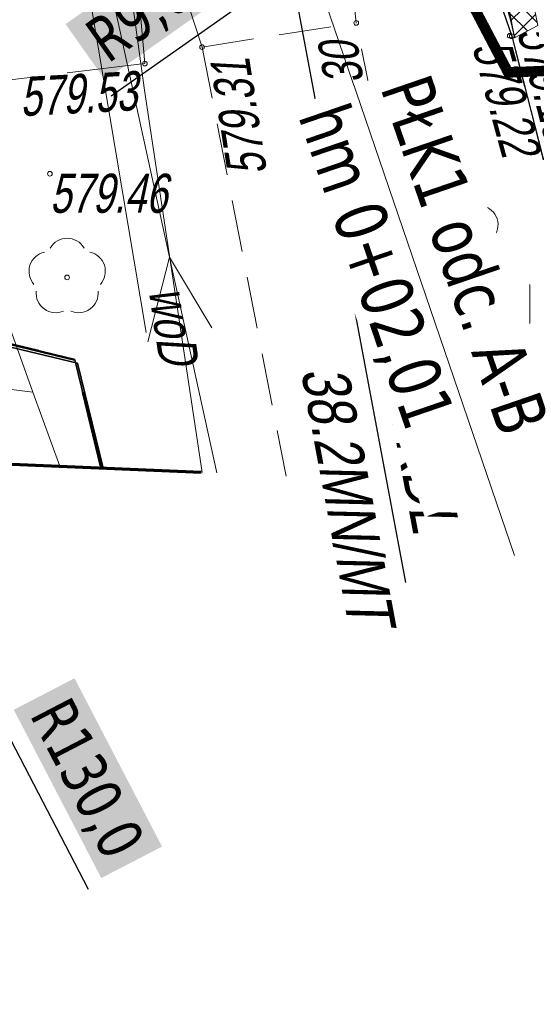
# Model space of a CAD drawing. Header units: metres. Extents: x 7403618 to 7449367, y 5479833 to 5516047.
# Tile 63 of 72: x 7449136 to 7449146, y 5479927 to 5479946. Entities that reach past the tile are written whole.
import ezdxf

# ---------------------------------------------------------------- set-up
doc = ezdxf.new("R2010")
doc.units = ezdxf.units.M
doc.header["$MEASUREMENT"] = 0
for name, pattern in [('0.5_0.5', [1, 0.5, -0.5]), ('1_OTKC', [1.5, 1, -0.5]), ('1_OTKJ', [2, 1.5, -0.5]), ('1_OTKK', [0]), ('1_OTKU', [2, 1.5, -0.5]), ('1_OTOO', [0]), ('1_OTZT', [1.5, 1, -0.5]), ('3_SUEP_A', [0]), ('3_SUWP', [0]), ('414-500', [1, 0.5, -0.5]), ('DASHDOT', [1, 0.5, -0.25, 0, -0.25]), ('DGN Style 3', [31.922568, 22.801834, -9.120734])]:
    doc.linetypes.add(name, pattern=pattern)
doc.layers.get('0').update_dxf_attribs({"linetype": 'CONTINUOUS', "lineweight": 9})
doc.layers.get('Defpoints').update_dxf_attribs({"linetype": 'CONTINUOUS'})
for name, color, linetype, lineweight in [('0_kraw_wysoki', 152, 'CONTINUOUS', 30), ('_MPZP_linie rozgraniczajace', 7, 'CONTINUOUS', 0), ('_MPZP_NLZ', 212, 'LINIAZAB', 15), ('_ZAKRES', 7, 'CONTINUOUS', 15), ('E_Dzialki', 114, 'CONTINUOUS', 35), ('kilometraż', 251, 'CONTINUOUS', 9), ('mdcp', 253, 'CONTINUOUS', 5), ('OSIE', 30, 'DASHDOT', 30), ('OTK_L_0', 7, '1_OTKJ', 18), ('OTK_L_1', 7, '1_OTKK', 25), ('OTK_L_2', 7, '1_OTKC', 18), ('OTK_L_4', 7, '1_OTKU', 18), ('OTO_L_0', 7, '1_OTOO', 35), ('OTR_T_0', 21, 'CONTINUOUS', 13), ('OTZ_L_3', 7, '1_OTZT', 13), ('OTZ_T_0', 3, 'CONTINUOUS', 18), ('SUEP_L_0', 1, '3_SUEP_A', 18), ('SUWP_E_T_0', 5, 'CONTINUOUS', 0), ('SUWP_L_0', 5, '3_SUWP', 18), ('wodociag_proj', 150, 'CONTINUOUS', 25), ('Wymiary', 5, 'CONTINUOUS', 13)]:
    doc.layers.add(name, color=color, linetype=linetype, lineweight=lineweight)
doc.layers.add('Zakres', color=7, linetype='414-500', true_color=0x3a9db6)
doc.styles.get("Standard").update_dxf_attribs({"font": 'verdana.ttf', "width": 0.75})
doc.styles.add('Style-WORKING_1250 I 0.20944', font='WORKING_1250.shx', dxfattribs={"oblique": 12})
doc.linetypes.add('LINIAZAB', pattern='A,0,-0.248511,[1,linia rozgraniczajaca.shx,S=0.1,R=305.396677,X=0,Y=-0.000911],-0.350123', length=0.598634)
doc.dimstyles.new('RZUT', dxfattribs={"dimscale": 0.35, "dimtxt": 2.5, "dimasz": 2.5, "dimexe": 1.25, "dimexo": 0.625, "dimgap": 1, "dimtad": 1, "dimzin": 1, "dimtxsty": 'Standard', "dimblk": 'OBLIQUE', "dimcen": 2.5, "dimadec": 0, "dimazin": 0, "dimtfac": 1, "dimtmove": 0, "dimatfit": 3, "dimfxl": 1, "dimtfill": 2, "dimtfillclr": 256, "dimarcsym": 0})

# ---------------------------------------------------------------- blocks, each defined once
blk = doc.blocks.new('1_OTRS_1')
at = {"layer": 'OTR_T_0', "color": 7, "linetype": 'Continuous', "lineweight": 13}
blk.add_circle((0, 0), 0.45, dxfattribs=at)
blk = doc.blocks.new('1_OTZT_1')
at = {"layer": 'OTZ_L_3', "color": 7, "linetype": 'Continuous', "lineweight": 13}
for p, q in [((-2.625, -3.75), (-2.625, 3.75)), ((2.625, -3.75), (2.625, 3.75))]:
    blk.add_line(p, q, dxfattribs=at)
blk = doc.blocks.new('1_OTZL_1')
at = {"layer": 'OTZ_T_0', "linetype": 'Continuous', "lineweight": 13}
blk.add_circle((0, 0), 0.45, dxfattribs=at)
for centre, start, end in [((0, 3.75), 30.1401, 149.8599), ((-3.57, 1.16), 102.1445, 221.86), ((3.57, 1.16), 318.14, 77.8555), ((-2.2, -3.03), 174.1482, 293.8542), ((2.2, -3.03), 246.1458, 5.8518)]:
    blk.add_arc(centre, 3.75, start, end, dxfattribs=at)
blk = doc.blocks.new('mpzp_Borek')
at = {"layer": '_MPZP_linie rozgraniczajace', "color": 212, "linetype": 'Continuous', "lineweight": 30, "flags": 128}
blk.add_lwpolyline([(6.367, -6.916), (3.566, 8.093), (-0.716, 24.663)], dxfattribs=at)
at = {"layer": '_MPZP_linie rozgraniczajace', "color": 212, "linetype": 'Continuous', "lineweight": 13, "style": 'Style-WORKING_1250 I 0.20944', "oblique": 12, "width": 0.8}
for s, p in [('38.2MN/MT', (4.355, -2.843)), ('17KDL', (5.976, -3.108))]:
    blk.add_text(s, height=0.9, rotation=280.5734, dxfattribs=at).set_placement(p)
blk = doc.blocks.new('MDCP_borek')
at = {"layer": '_MPZP_NLZ', "linetype": 'Continuous', "lineweight": 13}
blk.add_line((206.785, -44.008), (205.744, -37.815), dxfattribs=at)
blk.add_line((206.785, -44.008), (205.744, -37.815), dxfattribs=at)
at = {"layer": '_ZAKRES', "color": 252, "linetype": 'DGN Style 3', "lineweight": 70, "true_color": 0x939598, "flags": 128}
blk.add_lwpolyline([(73.433, -136.563), (71.483, -103.943), (131.243, -89.103), (161.713, -71.523), (203.903, -46.523), (221.873, -47.303), (229.483, -43.393), (228.313, -34.413), (223.823, -15.463), (217.183, -7.073), (198.823, -14.293), (190.623, -18.393), (160.933, -34.803), (120.693, -52.183), (88.473, -65.273), (55.073, -73.673), (49.413, -41.443), (42.773, -30.703), (8.393, -44.373), (34.173, -136.563), (52.733, -138.713), (73.433, -136.563)], close=True, dxfattribs=at)
blk.add_lwpolyline([(73.433, -136.563), (71.483, -103.943), (131.243, -89.103), (161.713, -71.523), (203.903, -46.523), (221.873, -47.303), (229.483, -43.393), (228.313, -34.413), (223.823, -15.463), (217.183, -7.073), (198.823, -14.293), (190.623, -18.393), (160.933, -34.803), (120.693, -52.183), (88.473, -65.273), (55.073, -73.673), (49.413, -41.443), (42.773, -30.703), (8.393, -44.373), (34.173, -136.563), (52.733, -138.713), (73.433, -136.563)], close=True, dxfattribs=at)
at = {"layer": 'E_Dzialki', "lineweight": 35}
for p, q in [((205.423, -44.533), (191.593, -41.223)), ((205.423, -44.533), (191.593, -41.223)), ((205.925, -46.611), (205.423, -44.533)), ((205.925, -46.611), (205.423, -44.533))]:
    blk.add_line(p, q, dxfattribs=at)
at = {"layer": 'OTK_L_0', "color": 252, "linetype": '1_OTKJ', "lineweight": 13, "true_color": 0x939598}
for p, q in [((213.579, -37.677), (213.797, -38.325)), ((213.579, -37.677), (213.797, -38.325)), ((213.797, -38.325), (214.683, -41.796)), ((213.797, -38.325), (214.683, -41.796))]:
    blk.add_line(p, q, dxfattribs=at)
at = {"layer": 'OTK_L_1', "color": 252, "linetype": 'Continuous', "true_color": 0x939598}
for p, q in [((213.579, -37.677), (213.797, -38.325)), ((213.579, -37.677), (213.797, -38.325)), ((213.797, -38.325), (214.683, -41.796)), ((213.797, -38.325), (214.683, -41.796))]:
    blk.add_line(p, q, dxfattribs=at)
at = {"layer": 'OTK_L_2', "color": 252, "linetype": '1_OTKC', "lineweight": 13, "true_color": 0x939598}
for p, q in [((210.816, -38.069), (210.235, -32.773)), ((210.816, -38.069), (210.235, -32.773)), ((207.607, -37.755), (207.859, -38.533)), ((207.607, -37.755), (207.859, -38.533)), ((207.859, -38.533), (210.816, -38.069)), ((207.859, -38.533), (210.816, -38.069)), ((212.587, -46.9), (210.816, -38.069)), ((212.587, -46.9), (210.816, -38.069)), ((207.859, -38.533), (209.472, -46.765)), ((207.859, -38.533), (209.472, -46.765))]:
    blk.add_line(p, q, dxfattribs=at)
at = {"layer": 'OTK_L_4', "color": 252, "linetype": '1_OTKU', "lineweight": 13, "true_color": 0x939598}
for p, q in [((206.673, -37.845), (206.765, -38.85)), ((206.673, -37.845), (206.765, -38.85)), ((206.765, -38.85), (203.715, -39.217)), ((206.765, -38.85), (203.715, -39.217))]:
    blk.add_line(p, q, dxfattribs=at)
at = {"layer": 'OTO_L_0', "color": 252, "true_color": 0x939598}
for p, q in [((205.472, -44.598), (198.746, -42.982)), ((205.472, -44.598), (198.746, -42.982)), ((205.965, -46.613), (205.472, -44.598)), ((205.965, -46.613), (205.472, -44.598))]:
    blk.add_line(p, q, dxfattribs=at)
at = {"layer": 'OTZ_L_3', "color": 252, "linetype": '1_OTZT', "lineweight": 13, "true_color": 0x939598}
for p, q in [((210.816, -38.069), (210.235, -32.773)), ((210.816, -38.069), (210.235, -32.773)), ((213.579, -37.677), (213.797, -38.325)), ((213.579, -37.677), (213.797, -38.325)), ((212.587, -46.9), (210.816, -38.069)), ((212.587, -46.9), (210.816, -38.069)), ((213.797, -38.325), (214.683, -41.796)), ((213.797, -38.325), (214.683, -41.796))]:
    blk.add_line(p, q, dxfattribs=at)
at = {"layer": 'SUEP_L_0', "linetype": 'Continuous', "lineweight": 13}
for p, q in [((207.235, -42.564), (205.267, -33.557)), ((207.235, -42.564), (205.267, -33.557)), ((206.822, -44.19), (207.235, -42.564)), ((206.822, -44.19), (207.235, -42.564)), ((208.14, -46.707), (207.235, -42.564)), ((207.235, -42.564), (208.044, -43.923)), ((208.14, -46.707), (207.235, -42.564)), ((207.235, -42.564), (208.044, -43.923))]:
    blk.add_line(p, q, dxfattribs=at)
at = {"layer": 'SUWP_L_0', "linetype": 'Continuous', "lineweight": 13}
for p, q in [((206.753, -39.363), (205.323, -28.753)), ((206.753, -39.363), (205.323, -28.753)), ((200.723, -34.253), (204.613, -45.153)), ((200.723, -34.253), (204.613, -45.153)), ((207.864, -46.695), (206.753, -39.363)), ((207.864, -46.695), (206.753, -39.363)), ((204.613, -45.153), (197.763, -44.343)), ((204.613, -45.153), (197.763, -44.343)), ((204.613, -45.153), (205.133, -46.577)), ((204.613, -45.153), (205.133, -46.577))]:
    blk.add_line(p, q, dxfattribs=at)
blk.add_blockref('mpzp_Borek', (205.397, -41.892))
blk.add_blockref('mpzp_Borek', (205.397, -41.892))
at = {"layer": 'OTR_T_0', "color": 252, "linetype": 'Continuous', "lineweight": 13, "true_color": 0x939598, "xscale": 0.1, "yscale": 0.1, "zscale": 0.1}
for p in [(210.816, -38.069), (210.816, -38.069), (213.759, -38.316), (213.759, -38.316), (213.797, -38.325), (213.797, -38.325), (207.859, -38.533), (207.859, -38.533), (206.765, -38.85), (206.765, -38.85), (204.941, -40.964), (204.941, -40.964)]:
    blk.add_blockref('1_OTRS_1', p, dxfattribs=at)
at = {"layer": 'OTZ_L_3', "color": 252, "linetype": 'Continuous', "lineweight": 13, "true_color": 0x939598, "xscale": 0.1, "yscale": 0.1, "zscale": 0.1}
blk.add_blockref('1_OTZT_1', (213.883, -43.463), dxfattribs=at)
blk.add_blockref('1_OTZT_1', (213.883, -43.463), dxfattribs=at)
at = {"layer": 'OTZ_T_0', "linetype": 'Continuous', "lineweight": 13, "xscale": 0.1, "yscale": 0.1, "zscale": 0.1}
for p in [(212.803, -42.063), (212.803, -42.063), (205.273, -42.953), (205.273, -42.953)]:
    blk.add_blockref('1_OTZL_1', p, dxfattribs=at)
at = {"layer": 'OTR_T_0', "color": 252, "lineweight": 13, "true_color": 0x939598, "char_height": 0.75, "attachment_point": 1, "line_spacing_factor": 0.6}
for s, insert, rotation in [('\\FWORKING_1250;\\Q12;\\H1x;\\W0.733333;579.30', (210.455, -40.73), 99.3716), ('\\FWORKING_1250;\\Q12;\\H1x;\\W0.733333;579.30', (210.455, -40.73), 99.3716), ('\\FWORKING_1250;\\Q12;\\H1x;\\W0.733333;579.15', (214.624, -38.038), 284.3194), ('\\FWORKING_1250;\\Q12;\\H1x;\\W0.733333;579.15', (214.624, -38.038), 284.3194), ('\\FWORKING_1250;\\Q12;\\H1x;\\W0.733333;579.22', (213.759, -38.316), 285.2314), ('\\FWORKING_1250;\\Q12;\\H1x;\\W0.733333;579.22', (213.759, -38.316), 285.2314), ('\\FWORKING_1250;\\Q12;\\H1x;\\W0.733333;579.31', (208.366, -41.061), 98.854), ('\\FWORKING_1250;\\Q12;\\H1x;\\W0.733333;579.31', (208.366, -41.061), 98.854), ('\\FWORKING_1250;\\Q12;\\H1x;\\W0.733333;579.53', (204.346, -39.111), 2.9932), ('\\FWORKING_1250;\\Q12;\\H1x;\\W0.733333;579.53', (204.346, -39.111), 2.9932)]:
    blk.add_mtext(s, dxfattribs=dict(at, insert=insert, rotation=rotation))
at = {"layer": 'OTR_T_0', "color": 252, "lineweight": 13, "true_color": 0x939598, "insert": (204.941, -40.964), "char_height": 0.75, "attachment_point": 1, "line_spacing_factor": 0.6}
blk.add_mtext('\\FWORKING_1250;\\Q12;\\H1x;\\W0.733333;579.46', dxfattribs=at)
blk.add_mtext('\\FWORKING_1250;\\Q12;\\H1x;\\W0.733333;579.46', dxfattribs=at)
at = {"layer": 'SUWP_E_T_0', "lineweight": 13, "insert": (207.309, -43.872), "char_height": 0.75, "attachment_point": 5, "rotation": 278.58, "line_spacing_factor": 0.6}
blk.add_mtext('\\FWORKING_1250;\\Q12;\\H1x;\\W0.733333;woD', dxfattribs=at)
blk.add_mtext('\\FWORKING_1250;\\Q12;\\H1x;\\W0.733333;woD', dxfattribs=at)
blk = doc.blocks.new('Dzialki_Borek')
at = {"layer": 'E_Dzialki', "lineweight": 35}
for p, q in [((155.151, 1.801), (141.321, 5.111)), ((155.654, -0.277), (155.151, 1.801))]:
    blk.add_line(p, q, dxfattribs=at)
blk = doc.blocks.new('*D186')
at = {"layer": 'Defpoints', "color": 0, "transparency": 16777216}
for p in [(7449125.669, 5479951.125), (7449185.602, 5479835.765)]:
    blk.add_point(p, dxfattribs=at)
at = {"layer": 'Wymiary', "color": 0, "lineweight": -2, "transparency": 16777216}
blk.add_line((7449137.1, 5479929.122), (7449126.314, 5479949.883), dxfattribs=at)
at = {"layer": 'Wymiary', "color": 0, "transparency": 16777216}
blk.add_solid([(7449126.521, 5479949.99), (7449126.107, 5479949.775), (7449125.669, 5479951.125)], dxfattribs=at)
at = {"layer": 'Wymiary', "color": 0, "transparency": 16777216, "insert": (7449137.026, 5479931.227), "char_height": 0.875, "attachment_point": 5, "rotation": 297.4532, "bg_fill": 1, "box_fill_scale": 1.25, "bg_fill_color": 256, "bg_fill_true_color": 16448250, "bg_fill_transparency": 0}
blk.add_mtext('R130,0', dxfattribs=at)
blk = doc.blocks.new('*D188')
at = {"layer": 'Defpoints', "color": 0, "transparency": 16777216}
for p in [(7449143.818, 5479948.784), (7449136.464, 5479943.596)]:
    blk.add_point(p, dxfattribs=at)
at = {"layer": 'Wymiary', "color": 0, "lineweight": -2, "transparency": 16777216}
blk.add_line((7449137.533, 5479944.351), (7449142.674, 5479947.977), dxfattribs=at)
at = {"layer": 'Wymiary', "color": 0, "transparency": 16777216}
blk.add_solid([(7449142.54, 5479948.168), (7449142.809, 5479947.786), (7449143.818, 5479948.784)], dxfattribs=at)
at = {"layer": 'Wymiary', "color": 0, "transparency": 16777216, "insert": (7449138.097, 5479945.856), "char_height": 0.875, "attachment_point": 5, "rotation": 35.1981, "bg_fill": 1, "box_fill_scale": 1.25, "bg_fill_color": 256, "bg_fill_true_color": 16448250, "bg_fill_transparency": 0}
blk.add_mtext('R9,0', dxfattribs=at)
blk = doc.blocks.new('pas_drogowy')
at = {"layer": 'E_Dzialki', "color": 242, "linetype": '0.5_0.5', "lineweight": 50, "ltscale": 3, "true_color": 0xcd2027}
blk.add_line((165.753, 2.922), (165.25, 5), dxfattribs=at)
blk.add_line((165.753, 2.922), (165.25, 5), dxfattribs=at)
blk.add_lwpolyline([(151.42, 8.31), (146.14, 26.01), (151.42, 8.31), (165.25, 5), (151.42, 8.31), (151.81, 6.99)], close=True, dxfattribs=at)

msp = doc.modelspace()

# ---------------------------------------------------------------- hatches: boundary and pattern name
at = {"true_color": 0xf26722, "transparency": 33554597}
h = msp.add_hatch(dxfattribs=at)
h.set_pattern_fill('ANSI37', color=30, scale=3)
h.set_pattern_definition([(45, (0, 0), (-0.265165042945, 0.265165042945), []), (135, (0, 0), (-0.265165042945, -0.265165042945), [])])
edge = h.paths.add_edge_path()
edge.add_arc((7448963.941, 5480132.365), 242.5, 304.1262, 304.55325)
edge.add_line((7449101.48, 5479932.642), (7449105.952, 5479935.722))
edge.add_line((7449105.952, 5479935.722), (7449113.157, 5479940.684))
edge.add_line((7449113.157, 5479940.684), (7449113.287, 5479940.774))
edge.add_arc((7449185.602, 5479835.765), 127.5, 114.49688, 124.55326, ccw=False)
edge.add_arc((7449136.464, 5479943.596), 9, 11.9868, 114.4758, ccw=False)
edge.add_arc((7449048.761, 5479928.374), 98.008, 10.04312, 21.91674)
edge.add_line((7449139.686, 5479964.956), (7449139.262, 5479965.675))
edge.add_arc((7449132.331, 5479964.693), 7, -34.025, 8.0653, ccw=False)
edge.add_arc((7449132.331, 5479964.693), 7, 292.5957, 325.975, ccw=False)
edge.add_line((7449135.021, 5479958.23), (7449134.692, 5479958.094))
edge.add_arc((7449185.602, 5479835.765), 132.5, 112.59568, 124.55325)
edge.add_line((7449110.452, 5479944.892), (7449098.644, 5479936.76))
edge.add_arc((7448963.941, 5480132.365), 237.5, 302.90329, 304.55325, ccw=False)
edge.add_line((7449092.956, 5479932.963), (7449087.576, 5479929.566))
edge.add_line((7449087.576, 5479929.566), (7449087.407, 5479929.447))
edge.add_arc((7449019.272, 5480045.858), 134.884, 299.91552, 300.3403, ccw=False)
edge.add_line((7449086.542, 5479928.945), (7449085.73, 5479928.469))
edge.add_line((7449085.73, 5479928.469), (7449084.871, 5479927.958))
edge.add_arc((7448963.941, 5480132.365), 237.5, 298.31332, 300.60911, ccw=False)
edge.add_arc((7448968.113, 5480124.355), 228.469, 296.67637, 298.34505, ccw=False)
edge.add_arc((7448963.941, 5480132.365), 237.5, 294.47818, 296.7081, ccw=False)
edge.add_line((7449062.348, 5479916.212), (7449062.343, 5479916.214))
edge.add_arc((7448969.572, 5480119.183), 223.166, 292.65404, 294.56386, ccw=False)
edge.add_line((7449055.527, 5479913.235), (7449054.431, 5479912.78))
edge.add_arc((7449067.39, 5479878.717), 36.445, 110.8285, 113.5457)
edge.add_line((7449052.831, 5479912.127), (7449052.831, 5479912.127))
edge.add_line((7449052.831, 5479912.127), (7449051.896, 5479911.752))
edge.add_line((7449051.896, 5479911.752), (7449050.962, 5479911.382))
edge.add_arc((7448963.941, 5480132.365), 237.5, 284.71568, 291.49418, ccw=False)
edge.add_arc((7448717.71, 5481097.569), 1233.611, 284.06402, 284.389191, ccw=False)
edge.add_line((7449017.485, 5479900.935), (7448999.675, 5479896.454))
edge.add_line((7448999.675, 5479896.454), (7448992.953, 5479894.763))
edge.add_line((7448992.953, 5479894.763), (7448988.651, 5479893.681))
edge.add_line((7448988.651, 5479893.681), (7448982.781, 5479892.204))
edge.add_arc((7448981.561, 5479897.053), 5, 274.0102, 284.1224, ccw=False)
edge.add_arc((7448981.561, 5479897.053), 5, 195.6051, 274.0102, ccw=False)
edge.add_line((7448976.745, 5479895.708), (7448973.835, 5479894.971))
edge.add_line((7448973.835, 5479894.971), (7448974.779, 5479891.245))
edge.add_line((7448974.779, 5479891.245), (7448976.619, 5479883.974))
edge.add_line((7448976.619, 5479883.974), (7448977.517, 5479880.427))
edge.add_line((7448977.517, 5479880.427), (7448980.887, 5479880.346))
edge.add_arc((7448988.887, 5479880.335), 8, 104.1224, 179.9199, ccw=False)
edge.add_line((7448986.935, 5479888.093), (7448989.32, 5479888.693))
edge.add_line((7448989.32, 5479888.693), (7448996.108, 5479890.401))
edge.add_line((7448996.108, 5479890.401), (7449012.291, 5479894.473))
edge.add_line((7449012.291, 5479894.473), (7449023.109, 5479897.194))
edge.add_arc((7448963.941, 5480132.365), 242.5, 284.12241, 287.03863)
edge.add_arc((7448963.941, 5480132.365), 242.5, 287.03863, 288.43596)
edge.add_arc((7448963.941, 5480132.365), 242.5, 288.43596, 291.6028)
edge.add_arc((7448963.941, 5480132.365), 242.5, 291.6028, 294.20071)
edge.add_arc((7448963.941, 5480132.365), 242.5, 294.20071, 295.64257)
edge.add_arc((7448963.941, 5480132.365), 242.5, 295.64257, 296.29272)
edge.add_arc((7448963.941, 5480132.365), 242.5, 296.29272, 298.10164)
edge.add_arc((7448963.941, 5480132.365), 242.5, 298.10164, 299.9233)
edge.add_arc((7448963.941, 5480132.365), 242.5, 299.9233, 301.43725)
edge.add_arc((7448963.941, 5480132.365), 242.5, 301.43725, 304.1262)
at = {"true_color": 0x93278f, "transparency": 33554597}
h = msp.add_hatch(dxfattribs=at)
h.set_pattern_fill('ANSI37', color=217, scale=2)
h.set_pattern_definition([(45, (0, 0), (-0.1767766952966, 0.1767766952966), []), (135, (0, 0), (-0.1767766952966, -0.1767766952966), [])])
edge = h.paths.add_edge_path()
edge.add_line((7449139.861, 5479965.612), (7449139.262, 5479965.675))
edge.add_line((7449139.262, 5479965.675), (7449139.686, 5479964.956))
edge.add_arc((7449048.761, 5479928.374), 98.008, 10.04312, 21.91674, ccw=False)
edge.add_line((7449145.267, 5479945.466), (7449145.715, 5479945.702))
edge.add_arc((7449030.356, 5479922.602), 117.649, 11.32344, 21.44313)

# ---------------------------------------------------------------- linework, layer by layer
msp.add_lwpolyline([(7449139.861, 5479965.612), (7449139.262, 5479965.675), (7449139.686, 5479964.956, -0.051855), (7449145.267, 5479945.466), (7449145.715, 5479945.702, 0.044184)], format="xyb", close=True)
at = {"layer": '0_kraw_wysoki'}
msp.add_lwpolyline([(7449141.664, 5479950.942, -0.188575), (7449145.267, 5479945.466)], format="xyb", dxfattribs=at)
at = {"layer": 'OSIE', "ltscale": 3}
for points in [[(7449135.896, 5479983.823), (7449141.878, 5479968.001, -0.057543), (7449150.275, 5479934.63), (7449151.095, 5479928.432)], [(7448977.209, 5479888.224), (7449022.5, 5479899.619, 0.089383), (7449100.062, 5479934.701), (7449111.87, 5479942.833, -0.05716), (7449138.025, 5479956.746), (7449142.084, 5479958.342)]]:
    msp.add_lwpolyline(points, format="xyb", dxfattribs=at)
at = {"layer": 'wodociag_proj', "linetype": '0.5_0.5', "ltscale": 5}
msp.add_circle((7449092.79, 5479936.293), 75, dxfattribs=at)
at = {"layer": 'Zakres', "ltscale": 3, "const_width": 0.2}
msp.add_lwpolyline([(7449140.103, 5479965.893), (7449142.687, 5479959.276), (7449143.99, 5479954.205), (7449147.039, 5479944.884), (7449145.146, 5479944.802), (7449142.727, 5479949.419), (7449140.161, 5479949.419), (7449133.602, 5479947.869), (7449122.87, 5479942.593), (7449120.819, 5479943.046), (7449105.704, 5479932.603), (7449099.058, 5479928.139), (7449091.37, 5479923.36), (7449077.383, 5479916.072), (7449072.172, 5479912.787), (7449071.146, 5479912.296), (7449067.267, 5479910.71), (7449062.344, 5479908.502), (7449046.198, 5479902.342), (7449028.069, 5479895.35), (7449014.931, 5479892.027), (7449009.743, 5479890.707), (7448990.668, 5479886.307)], dxfattribs=at)

# ---------------------------------------------------------------- block references
msp.add_blockref('Dzialki_Borek', (7448981.689, 5479937.489))
at = {"layer": 'mdcp'}
msp.add_blockref('MDCP_borek', (7448931.417, 5479983.823), dxfattribs=at)

# ---------------------------------------------------------------- dimensions: what is measured, and where the dimension line sits
at = {"layer": 'Wymiary'}
for center, mpoint, picture, middle in [((7449185.602, 5479835.765), (7449125.669, 5479951.125), '*D186', (7449136.223, 5479930.81)), ((7449136.464, 5479943.596), (7449143.818, 5479948.784), '*D188', (7449138.618, 5479945.116))]:
    dim = msp.add_radius_dim(center=center, mpoint=mpoint, dimstyle='RZUT', override={"dimasz": 4, "dimdec": 1, "dimsah": 1, "dimcen": 4}, dxfattribs=at)
    dim.commit()
    dim.dimension.update_dxf_attribs({"geometry": picture, "text_midpoint": middle, "dimtype": 164})

# ---------------------------------------------------------------- next in the draw order: texts
at = {"layer": 'kilometraż', "insert": (7449143.636, 5479944.838), "char_height": 1, "attachment_point": 1, "rotation": 288.9544, "bg_fill": 3, "box_fill_scale": 1.2, "bg_fill_color": 256, "bg_fill_transparency": 0}
msp.add_mtext_dynamic_manual_height_columns('PŁK1 odc. A-B hm 0+02,01', width=7.87123, gutter_width=12.5, heights=[0], dxfattribs=at)

# ---------------------------------------------------------------- next in the draw order: linework, layer by layer
at = {"layer": 'kilometraż'}
msp.add_lwpolyline([(7449145.27, 5479935.531), (7449138.025, 5479956.746)], dxfattribs=at)

# ---------------------------------------------------------------- next in the draw order: block references
msp.add_blockref('pas_drogowy', (7448971.59, 5479934.29))

doc.saveas('drawing.dxf')
